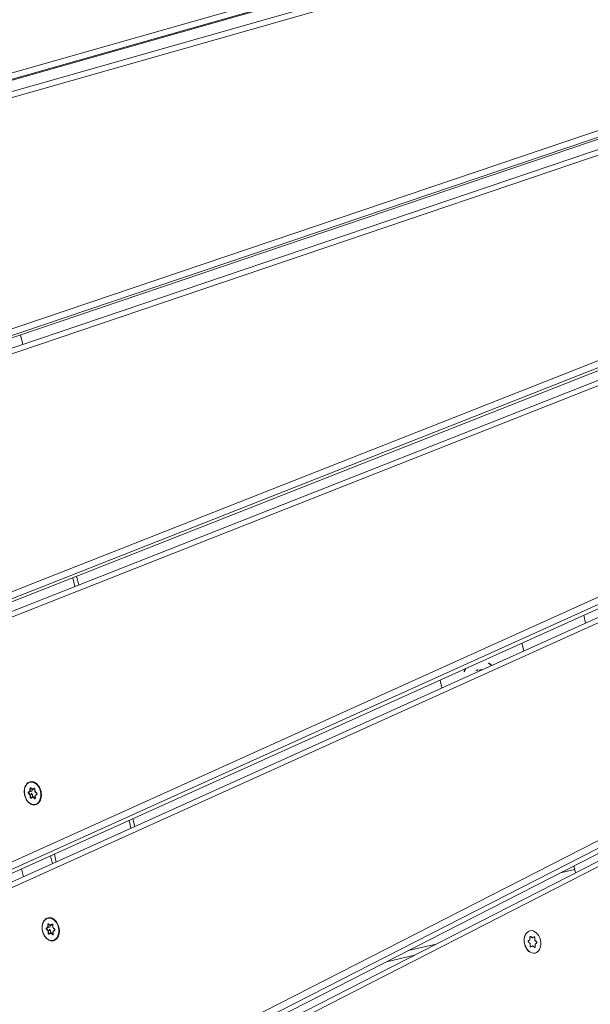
# Model space of a CAD drawing. Extents: x 5477758 to 5478338, y 5918274 to 5918502.
# Tile 81 of 121: x 5477951.441 to 5477951.73, y 5918461.866 to 5918462.365. Entities that reach past the tile are written whole.
import ezdxf

# ---------------------------------------------------------------- set-up
doc = ezdxf.new("R2010")
doc.units = 0
doc.layers.get('0').update_dxf_attribs({"color": 8, "linetype": 'CONTINUOUS', "lineweight": 13})
doc.layers.add('0_PROJEKTOWANE ZABAWKI', color=8, linetype='CONTINUOUS', lineweight=0)

# ---------------------------------------------------------------- blocks, each defined once
blk = doc.blocks.new('zw$CEC1')
for p, q in [((1142.893, -669.39), (1149.369, -734.876)), ((1163.726, -669.314), (1176.647, -734.321)), ((1142.593, -670.607), (1149.069, -736.093)), ((1149.369, -735.866), (1142.893, -670.38)), ((1163.429, -670.545), (1176.349, -735.552)), ((1176.647, -735.311), (1163.726, -670.304)), ((1143.558, -671.022), (1150.034, -736.507)), ((1150.333, -736.705), (1143.857, -671.219)), ((1153.575, -671.254), (1162.874, -733.811)), ((1132.601, -671.344), (1135.705, -734.207)), ((1164.586, -671.583), (1177.507, -736.59)), ((1177.804, -736.772), (1164.883, -671.766)), ((1174.7, -671.318), (1190.147, -733.265)), ((1162.874, -734.801), (1153.575, -672.244)), ((1175.213, -671.923), (1191.334, -736.571)), ((1191.63, -736.747), (1175.509, -672.098)), ((1132.301, -672.553), (1135.405, -735.417)), ((1135.705, -735.197), (1132.601, -672.334)), ((1133.213, -672.577), (1136.318, -735.44)), ((1136.618, -735.645), (1133.513, -672.781)), ((1153.277, -672.478), (1162.575, -735.036)), ((1174.405, -672.557), (1189.852, -734.503)), ((1190.147, -734.255), (1174.7, -672.308)), ((1154.287, -672.972), (1163.585, -735.529)), ((1163.884, -735.719), (1154.585, -673.162)), ((1167.965, -688.585), (1167.556, -688.585)), ((1168.226, -691.955), (1168.635, -691.955)), ((1179.846, -691.955), (1180.209, -691.955)), ((1180.028, -692.684), (1180.028, -691.955)), ((1182.894, -694.744), (1182.929, -694.83)), ((1182.946, -694.709), (1183.075, -694.731)), ((1183.072, -694.726), (1182.948, -694.704)), ((1183.16, -694.662), (1183.072, -694.726)), ((1183.076, -694.731), (1183.169, -694.663)), ((1183.27, -694.761), (1183.235, -694.675)), ((1183.262, -694.764), (1183.391, -694.787)), ((1183.394, -694.783), (1183.27, -694.761)), ((1182.929, -694.83), (1182.841, -694.895)), ((1182.85, -694.897), (1182.943, -694.828)), ((1182.862, -694.948), (1182.986, -694.97)), ((1182.986, -694.97), (1183.021, -695.056)), ((1183.096, -695.069), (1183.185, -695.005)), ((1183.185, -695.005), (1183.308, -695.027)), ((1183.327, -694.901), (1183.415, -694.836)), ((1183.362, -694.987), (1183.327, -694.901)), ((1169.115, -696.428), (1169.524, -696.428)), ((1182.128, -699.653), (1182.128, -701.106)), ((1182.428, -702.309), (1182.428, -700.856)), ((1147.728, -713.198), (1147.225, -713.198)), ((1160.266, -713.198), (1159.81, -713.198)), ((1172.857, -713.198), (1172.448, -713.198)), ((1159.841, -713.41), (1160.297, -713.41)), ((1172.49, -713.41), (1172.9, -713.41)), ((1169.806, -717.746), (1169.841, -717.833)), ((1169.821, -717.733), (1169.821, -717.729)), ((1169.858, -717.825), (1169.821, -717.733)), ((1169.858, -717.711), (1169.987, -717.734)), ((1169.858, -717.825), (1169.858, -717.733)), ((1169.984, -717.728), (1169.86, -717.707)), ((1170.072, -717.664), (1169.984, -717.728)), ((1169.987, -717.734), (1170.081, -717.665)), ((1170.134, -717.672), (1170.171, -717.764)), ((1170.182, -717.764), (1170.147, -717.677)), ((1170.174, -717.767), (1170.303, -717.789)), ((1170.306, -717.785), (1170.182, -717.764)), ((1173.71, -717.486), (1173.301, -717.486)), ((1173.343, -717.698), (1173.752, -717.698)), ((1169.841, -717.833), (1169.753, -717.897)), ((1169.762, -717.899), (1169.855, -717.831)), ((1169.774, -717.95), (1169.898, -717.972)), ((1169.778, -717.929), (1169.778, -717.926)), ((1169.91, -717.953), (1169.778, -717.929)), ((1169.91, -717.857), (1169.836, -717.844)), ((1169.898, -717.972), (1169.933, -718.058)), ((1169.91, -717.953), (1169.91, -717.857)), ((1169.936, -717.923), (1169.91, -717.857)), ((1169.947, -718.045), (1169.91, -717.953)), ((1169.947, -718.041), (1169.947, -718.045)), ((1170.092, -717.985), (1169.998, -718.054)), ((1169.998, -718.054), (1169.998, -718.05)), ((1170.008, -718.072), (1170.097, -718.007)), ((1170.092, -717.889), (1170.025, -717.938)), ((1170.185, -717.906), (1170.092, -717.889)), ((1170.092, -717.985), (1170.092, -717.889)), ((1170.223, -718.008), (1170.092, -717.985)), ((1170.097, -718.007), (1170.22, -718.029)), ((1170.243, -717.779), (1170.222, -717.794)), ((1170.222, -717.889), (1170.222, -717.794)), ((1170.316, -717.82), (1170.222, -717.889)), ((1170.223, -717.892), (1170.26, -717.984)), ((1170.223, -718.004), (1170.223, -718.008)), ((1170.239, -717.903), (1170.327, -717.838)), ((1170.274, -717.989), (1170.239, -717.903)), ((1170.316, -717.817), (1170.316, -717.82)), ((1176.771, -718.509), (1176.683, -718.574)), ((1176.692, -718.575), (1176.785, -718.507)), ((1176.704, -718.626), (1176.827, -718.648)), ((1176.708, -718.606), (1176.708, -718.602)), ((1176.839, -718.629), (1176.708, -718.606)), ((1176.736, -718.423), (1176.771, -718.509)), ((1176.75, -718.409), (1176.75, -718.406)), ((1176.788, -718.501), (1176.75, -718.409)), ((1176.839, -718.533), (1176.766, -718.52)), ((1176.787, -718.387), (1176.917, -718.41)), ((1176.788, -718.501), (1176.788, -718.409)), ((1176.913, -718.405), (1176.79, -718.383)), ((1176.827, -718.648), (1176.862, -718.735)), ((1176.839, -718.629), (1176.839, -718.533)), ((1176.866, -718.599), (1176.839, -718.533)), ((1176.877, -718.721), (1176.839, -718.629)), ((1176.877, -718.717), (1176.877, -718.721)), ((1177.002, -718.34), (1176.913, -718.405)), ((1176.917, -718.41), (1177.01, -718.342)), ((1177.021, -718.661), (1176.927, -718.73)), ((1176.927, -718.73), (1176.927, -718.726)), ((1176.938, -718.748), (1177.026, -718.683)), ((1177.021, -718.565), (1176.955, -718.614)), ((1177.115, -718.582), (1177.021, -718.565)), ((1177.021, -718.661), (1177.021, -718.565)), ((1177.153, -718.684), (1177.021, -718.661)), ((1177.026, -718.683), (1177.149, -718.705)), ((1177.063, -718.348), (1177.101, -718.44)), ((1177.112, -718.44), (1177.077, -718.353)), ((1177.104, -718.443), (1177.233, -718.466)), ((1177.235, -718.461), (1177.112, -718.44)), ((1177.172, -718.455), (1177.152, -718.47)), ((1177.152, -718.565), (1177.152, -718.47)), ((1177.246, -718.496), (1177.152, -718.565)), ((1177.152, -718.568), (1177.19, -718.66)), ((1177.153, -718.681), (1177.153, -718.684)), ((1177.169, -718.579), (1177.257, -718.514)), ((1177.204, -718.665), (1177.169, -718.579)), ((1177.246, -718.493), (1177.246, -718.496)), ((1174.066, -719.278), (1173.657, -719.278))]:
    blk.add_line(p, q)
for centre, radius, start, end in [((1169.443, -694.428), 0.85, 122.6104, 158.0116), ((1169.443, -694.428), 0.4, 151.9826, 179.1746), ((1169.113, -694.423), 0.07, 90.5467, 179.1746), ((1169.113, -694.423), 0.07, 179.1746, 269.7534), ((1169.443, -694.428), 0.4, 179.1746, 230.5001), ((1169.112, -694.543), 0.05, 53.6976, 89.7534), ((1169.443, -694.428), 0.85, 224.471, 259.8722)]:
    blk.add_arc(centre, radius, start, end)
for centre in [(1183.128, -694.865), (1170.04, -717.868), (1176.97, -718.544)]:
    blk.add_ellipse(centre, major_axis=(-0.58, 0), ratio=0.707107)
for centre, major_axis, ratio, start_param, end_param in [((1182.937, -694.735), (-0.045, 0), 0.707107, 4.467995, 6.56239), ((1182.894, -694.733), (-0.0139, -0.0056), 0.679724, 1.301881, 2.53284), ((1182.948, -694.694), (-0.0026, -0.0148), 0.171098, 0, 0.800479), ((1183.072, -694.716), (-0.0037, 0.0158), 0.19164, 2.259533, 3.223174), ((1183.192, -694.684), (0.045, 0), 0.707107, 0.279204, 2.3736), ((1183.16, -694.651), (0.0089, -0.0121), 0.508626, 5.319544, 6.283185), ((1183.235, -694.664), (-0.0139, -0.0056), 0.679724, 0.070921, 1.301881), ((1183.27, -694.751), (0.0104, 0.0129), 0.462667, 2.961813, 4.192773), ((1182.873, -694.917), (-0.045, 0), 0.707107, 5.515192, 7.609587), ((1182.841, -694.884), (0.0089, -0.0121), 0.508626, 5.319544, 6.283185), ((1182.862, -694.937), (-0.0026, -0.0148), 0.171098, 0.800479, 2.031438), ((1182.929, -694.82), (0.0166, -0.0047), 0.601017, 4.881509, 6.112468), ((1182.986, -694.959), (0.0104, 0.0129), 0.462667, 4.192773, 5.423732), ((1183.021, -695.045), (-0.0139, -0.0056), 0.679724, 1.301881, 2.53284), ((1183.064, -695.047), (-0.045, 0), 0.707107, 0.279204, 2.3736), ((1183.096, -695.059), (0.0089, -0.0121), 0.508626, 4.088585, 5.319544), ((1183.185, -694.994), (-0.0037, 0.0158), 0.19164, 1.028573, 2.259533), ((1183.319, -694.996), (0.045, 0), 0.707107, 4.467995, 6.56239), ((1183.308, -695.016), (-0.0026, -0.0148), 0.171098, 0.800479, 2.031438), ((1183.327, -694.89), (-0.0166, 0.0047), 0.601017, 0.508957, 1.739916), ((1183.362, -694.976), (-0.0139, -0.0056), 0.679724, 0.070921, 1.301881), ((1183.394, -694.772), (-0.0026, -0.0148), 0.171098, 0, 0.800479), ((1183.383, -694.814), (0.045, 0), 0.707107, 5.515192, 7.609587), ((1183.415, -694.825), (0.0089, -0.0121), 0.508626, 4.088585, 5.319544), ((1170.04, -717.854), (0.6, 0), 0.707107, 0, 3.141593), ((1169.849, -717.738), (-0.045, 0), 0.707107, 4.467995, 6.56239), ((1169.806, -717.736), (0.0139, 0.0056), 0.679724, 4.443473, 6.01427), ((1169.849, -717.727), (-0.03, 0), 0.707107, 0, 0.279204), ((1170.04, -717.854), (0.25, 0), 0.707107, 2.244927, 2.557585), ((1169.86, -717.696), (-0.0026, -0.0148), 0.171098, 0, 0.800479), ((1169.984, -717.718), (-0.0037, 0.0158), 0.19164, 2.259533, 3.223174), ((1170.04, -717.854), (0.25, 0), 0.707107, 1.152569, 1.475438), ((1170.104, -717.686), (0.045, 0), 0.707107, 0.279204, 2.3736), ((1170.072, -717.653), (0.0089, -0.0121), 0.508626, 5.319544, 6.283185), ((1170.147, -717.667), (-0.0139, -0.0056), 0.679724, 0, 1.301881), ((1170.182, -717.753), (0.0104, 0.0129), 0.462667, 2.890892, 4.192773), ((1169.785, -717.919), (-0.045, 0), 0.707107, 5.515192, 7.609587), ((1169.753, -717.887), (0.0089, -0.0121), 0.508626, 5.319544, 6.283185), ((1169.785, -717.909), (-0.03, 0), 0.707107, 0, 1.326402), ((1169.774, -717.94), (-0.0026, -0.0148), 0.171098, 0.800479, 2.371275), ((1170.04, -717.854), (-0.25, 0), 0.707107, 0.130169, 0.46319), ((1169.841, -717.822), (0.0166, -0.0047), 0.601017, 4.881509, 6.452305), ((1169.898, -717.961), (0.0104, 0.0129), 0.462667, 4.192773, 5.763569), ((1169.933, -718.048), (0.0139, 0.0056), 0.679724, 4.443473, 6.01427), ((1169.976, -718.05), (-0.045, 0), 0.707107, 0.279204, 2.3736), ((1170.04, -717.854), (-0.25, 0), 0.707107, 1.142416, 1.510388), ((1169.976, -718.039), (-0.03, 0), 0.707107, 0.279204, 2.3736), ((1170.008, -718.061), (0.0089, -0.0121), 0.508626, 3.748748, 5.319544), ((1170.097, -717.997), (-0.0037, 0.0158), 0.19164, 0.688736, 2.259533), ((1170.04, -717.854), (-0.25, 0), 0.707107, 2.189614, 2.547433), ((1170.231, -717.998), (0.045, 0), 0.707107, 4.467995, 6.56239), ((1170.22, -718.018), (-0.0026, -0.0148), 0.171098, 0.800479, 2.371275), ((1170.239, -717.892), (-0.0166, 0.0047), 0.601017, 0.16912, 1.739916), ((1170.231, -717.987), (0.03, 0), 0.707107, 4.467995, 6.283185), ((1170.274, -717.979), (-0.0139, -0.0056), 0.679724, 0, 1.301881), ((1170.04, -717.854), (0.25, 0), 0.707107, 0.095219, 0.407877), ((1170.306, -717.775), (-0.0026, -0.0148), 0.171098, 0, 0.800479), ((1170.295, -717.816), (0.045, 0), 0.707107, 5.515192, 7.609587), ((1170.295, -717.806), (0.03, 0), 0.707107, 5.515192, 6.283185), ((1170.327, -717.828), (0.0089, -0.0121), 0.508626, 3.748748, 5.319544), ((1176.97, -718.53), (0.6, 0), 0.707107, 0, 3.141593), ((1176.715, -718.596), (-0.045, 0), 0.707107, 5.515192, 7.609587), ((1176.683, -718.563), (0.0089, -0.0121), 0.508626, 5.319544, 6.283185), ((1176.715, -718.585), (-0.03, 0), 0.707107, 0, 1.326402), ((1176.704, -718.616), (-0.0026, -0.0148), 0.171098, 0.800479, 2.371275), ((1176.97, -718.53), (-0.25, 0), 0.707107, 0.130169, 0.46319), ((1176.779, -718.414), (-0.045, 0), 0.707107, 4.467995, 6.56239), ((1176.736, -718.412), (0.0139, 0.0056), 0.679724, 4.443473, 6.01427), ((1176.779, -718.403), (-0.03, 0), 0.707107, 0, 0.279204), ((1176.97, -718.53), (0.25, 0), 0.707107, 2.244927, 2.557585), ((1176.771, -718.498), (0.0166, -0.0047), 0.601017, 4.881509, 6.452305), ((1176.79, -718.372), (-0.0026, -0.0148), 0.171098, 0, 0.800479), ((1176.827, -718.638), (0.0104, 0.0129), 0.462667, 4.192773, 5.763569), ((1176.862, -718.724), (0.0139, 0.0056), 0.679724, 4.443473, 6.01427), ((1176.906, -718.726), (-0.045, 0), 0.707107, 0.279204, 2.3736), ((1176.97, -718.53), (-0.25, 0), 0.707107, 1.142416, 1.510388), ((1176.906, -718.715), (-0.03, 0), 0.707107, 0.279204, 2.3736), ((1176.913, -718.394), (-0.0037, 0.0158), 0.19164, 2.259533, 3.223174), ((1176.938, -718.737), (0.0089, -0.0121), 0.508626, 3.748748, 5.319544), ((1176.97, -718.53), (0.25, 0), 0.707107, 1.152569, 1.475438), ((1177.034, -718.362), (0.045, 0), 0.707107, 0.279204, 2.3736), ((1177.002, -718.329), (0.0089, -0.0121), 0.508626, 5.319544, 6.283185), ((1177.026, -718.673), (-0.0037, 0.0158), 0.19164, 0.688736, 2.259533), ((1177.077, -718.343), (-0.0139, -0.0056), 0.679724, 0, 1.301881), ((1177.112, -718.429), (0.0104, 0.0129), 0.462667, 2.890892, 4.192773), ((1176.97, -718.53), (-0.25, 0), 0.707107, 2.189614, 2.547433), ((1177.16, -718.674), (0.045, 0), 0.707107, 4.467995, 6.56239), ((1177.149, -718.694), (-0.0026, -0.0148), 0.171098, 0.800479, 2.371275), ((1177.169, -718.568), (-0.0166, 0.0047), 0.601017, 0.16912, 1.739916), ((1177.16, -718.664), (0.03, 0), 0.707107, 4.467995, 6.283185), ((1177.204, -718.655), (-0.0139, -0.0056), 0.679724, 0, 1.301881), ((1176.97, -718.53), (0.25, 0), 0.707107, 0.095219, 0.407877), ((1177.235, -718.451), (-0.0026, -0.0148), 0.171098, 0, 0.800479), ((1177.224, -718.492), (0.045, 0), 0.707107, 5.515192, 7.609587), ((1177.224, -718.482), (0.03, 0), 0.707107, 5.515192, 6.283185), ((1177.257, -718.504), (0.0089, -0.0121), 0.508626, 3.748748, 5.319544)]:
    blk.add_ellipse(centre, major_axis=major_axis, ratio=ratio, start_param=start_param, end_param=end_param)
for points, knots in [([(1185.928, -663.428), (1185.92, -663.428), (1185.912, -663.428), (1185.718, -663.428), (1185.535, -663.428), (1184.553, -663.428), (1183.711, -663.428), (1181.437, -663.428), (1179.931, -663.428), (1175.708, -663.428), (1172.842, -663.428), (1167.867, -663.428), (1165.775, -663.428), (1161.975, -663.428), (1160.125, -663.428), (1157.094, -663.428), (1155.952, -663.428), (1152.126, -663.428), (1149.918, -663.428), (1144.631, -663.428), (1141.592, -663.428), (1133.362, -663.428), (1129.292, -663.428), (1125.141, -663.428), (1121.09, -663.428), (1116.962, -663.428), (1109.398, -663.428), (1105.404, -663.428), (1097.178, -663.428), (1092.945, -663.428), (1086.247, -663.428), (1084.057, -663.428), (1080.368, -663.428), (1078.913, -663.428), (1076.716, -663.428), (1075.923, -663.428), (1074.514, -663.428), (1073.944, -663.428), (1071.753, -663.428), (1070.083, -663.428), (1066.71, -663.428), (1065.138, -663.428), (1062.035, -663.428), (1060.513, -663.428), (1058.928, -663.428)], [1.481535, 1.481535, 1.481535, 1.481535, 1.518758, 1.518758, 2.379658, 2.379658, 5.597938, 5.597938, 10.538019, 10.538019, 18.696385, 18.696385, 24.527079, 24.527079, 29.575647, 29.575647, 32.535382, 32.535382, 39.355172, 39.355172, 49.134696, 49.134696, 58.493436, 58.493436, 58.493436, 67.627244, 67.627244, 74.794433, 74.794433, 81.961623, 81.961623, 87.411225, 87.411225, 93.164019, 93.164019, 96.599059, 96.599059, 98.916813, 98.916813, 105.38718, 105.38718, 110.834573, 110.834573, 115.773922, 115.773922, 115.773922, 115.773922]), ([(1058.927, -663.92), (1060.523, -663.92), (1062.054, -663.92), (1065.164, -663.92), (1066.734, -663.92), (1070.101, -663.92), (1071.766, -663.92), (1073.946, -663.92), (1074.514, -663.92), (1075.915, -663.92), (1076.705, -663.92), (1078.897, -663.92), (1080.352, -663.92), (1084.045, -663.92), (1086.239, -663.92), (1092.944, -663.92), (1097.179, -663.92), (1105.409, -663.92), (1109.403, -663.92), (1116.968, -663.92), (1121.096, -663.92), (1125.146, -663.92), (1129.296, -663.92), (1133.365, -663.92), (1141.591, -663.92), (1144.628, -663.92), (1149.914, -663.92), (1152.123, -663.92), (1155.951, -663.92), (1157.093, -663.92), (1160.126, -663.92), (1161.976, -663.92), (1165.775, -663.92), (1167.866, -663.92), (1172.838, -663.92), (1175.7, -663.92), (1179.913, -663.92), (1181.414, -663.92), (1183.676, -663.92), (1184.512, -663.92), (1185.486, -663.92), (1185.666, -663.92), (1185.878, -663.92), (1185.905, -663.92), (1185.933, -663.92)], [-115.806845, -115.806845, -115.806845, -115.806845, -110.834573, -110.834573, -105.38718, -105.38718, -98.916813, -98.916813, -96.599059, -96.599059, -93.164019, -93.164019, -87.411225, -87.411225, -81.961623, -81.961623, -74.794433, -74.794433, -67.627244, -67.627244, -58.493436, -58.493436, -58.493436, -49.134696, -49.134696, -39.355172, -39.355172, -32.535382, -32.535382, -29.575647, -29.575647, -24.527079, -24.527079, -18.696385, -18.696385, -10.538019, -10.538019, -5.597938, -5.597938, -2.379658, -2.379658, -1.518758, -1.518758, -1.390315, -1.390315, -1.390315, -1.390315]), ([(1185.933, -666.435), (1184.96, -666.435), (1183.865, -666.435), (1181.31, -666.435), (1179.819, -666.435), (1175.892, -666.435), (1173.383, -666.435), (1168.638, -666.435), (1166.306, -666.435), (1162.268, -666.435), (1160.59, -666.435), (1155.531, -666.435), (1153.392, -666.435), (1145.933, -666.435), (1142.968, -666.435), (1138.957, -666.435), (1136.135, -666.435), (1132.796, -666.435), (1122.514, -666.435), (1116.479, -666.435), (1104.632, -666.435), (1098.821, -666.435), (1090.619, -666.435), (1087.898, -666.435), (1083.133, -666.435), (1081.427, -666.435), (1078.494, -666.435), (1077.267, -666.435), (1075.113, -666.435), (1074.209, -666.435), (1072.179, -666.435), (1071.052, -666.435), (1067.125, -666.435), (1063.755, -666.435), (1058.927, -666.435)], [0.478318, 0.478318, 0.478318, 0.478318, 3.307686, 3.307686, 6.615372, 6.615372, 11.720097, 11.720097, 16.66119, 16.66119, 20.086268, 20.086268, 26.717745, 26.717745, 33.32238, 33.32238, 33.32238, 37.968614, 37.968614, 43.976092, 43.976092, 49.98357, 49.98357, 53.186468, 53.186468, 56.000528, 56.000528, 58.814588, 58.814588, 60.765103, 60.765103, 62.715617, 62.715617, 66.516875, 66.516875, 66.516875, 66.516875]), ([(1058.928, -666.928), (1063.735, -666.928), (1067.098, -666.928), (1071.031, -666.928), (1072.164, -666.928), (1074.207, -666.928), (1075.118, -666.928), (1077.286, -666.928), (1078.517, -666.928), (1081.448, -666.928), (1083.15, -666.928), (1087.906, -666.928), (1090.624, -666.928), (1098.817, -666.928), (1104.626, -666.928), (1116.47, -666.928), (1122.506, -666.928), (1132.791, -666.928), (1136.133, -666.928), (1138.956, -666.928), (1142.971, -666.928), (1145.939, -666.928), (1153.396, -666.928), (1155.532, -666.928), (1160.588, -666.928), (1162.267, -666.928), (1166.306, -666.928), (1168.639, -666.928), (1173.39, -666.928), (1175.904, -666.928), (1179.844, -666.928), (1181.342, -666.928), (1183.883, -666.928), (1184.96, -666.928), (1185.928, -666.928)], [-66.505201, -66.505201, -66.505201, -66.505201, -62.715617, -62.715617, -60.765103, -60.765103, -58.814588, -58.814588, -56.000528, -56.000528, -53.186468, -53.186468, -49.98357, -49.98357, -43.976092, -43.976092, -37.968614, -37.968614, -33.32238, -33.32238, -33.32238, -26.717745, -26.717745, -20.086268, -20.086268, -16.66119, -16.66119, -11.720097, -11.720097, -6.615372, -6.615372, -3.307686, -3.307686, -0.555747, -0.555747, -0.555747, -0.555747]), ([(1182.946, -694.709), (1182.943, -694.708), (1182.94, -694.708), (1182.933, -694.708), (1182.93, -694.708), (1182.924, -694.71), (1182.922, -694.711), (1182.917, -694.713), (1182.915, -694.714), (1182.911, -694.717), (1182.91, -694.718), (1182.909, -694.72), (1182.909, -694.72), (1182.909, -694.721)], [1.570796, 1.570796, 1.570796, 1.570796, 1.844329, 1.844329, 2.119118, 2.119118, 2.392017, 2.392017, 2.661992, 2.661992, 2.936562, 2.936562, 3.02462, 3.02462, 3.02462, 3.02462]), ([(1183.221, -694.669), (1183.22, -694.667), (1183.219, -694.666), (1183.216, -694.663), (1183.214, -694.662), (1183.209, -694.659), (1183.206, -694.658), (1183.201, -694.657), (1183.198, -694.656), (1183.191, -694.656), (1183.188, -694.656), (1183.182, -694.657), (1183.179, -694.658), (1183.174, -694.66), (1183.172, -694.661), (1183.169, -694.663), (1183.169, -694.663), (1183.169, -694.663)], [0.605761, 0.605761, 0.605761, 0.605761, 0.927172, 0.927172, 1.204378, 1.204378, 1.47422, 1.47422, 1.746688, 1.746688, 2.021391, 2.021391, 2.295276, 2.295276, 2.566083, 2.566083, 2.617994, 2.617994, 2.617994, 2.617994]), ([(1183.616, -695.102), (1183.615, -695.103), (1183.614, -695.104), (1183.575, -695.143), (1183.529, -695.175), (1183.424, -695.228), (1183.366, -695.249), (1183.243, -695.276), (1183.179, -695.282), (1183.051, -695.28), (1182.987, -695.272), (1182.866, -695.241), (1182.809, -695.219), (1182.713, -695.165), (1182.674, -695.136), (1182.64, -695.102)], [6.654271, 6.654271, 6.654271, 6.654271, 6.66324, 6.66324, 6.984393, 6.984393, 7.307998, 7.307998, 7.63188, 7.63188, 7.955712, 7.955712, 8.279598, 8.279598, 8.564904, 8.564904, 8.564904, 8.564904]), ([(1182.85, -694.897), (1182.849, -694.897), (1182.848, -694.898), (1182.846, -694.9), (1182.846, -694.9), (1182.845, -694.901), (1182.845, -694.902), (1182.844, -694.902)], [2.6179939, 2.6179939, 2.6179939, 2.6179939, 2.7715925, 2.7715925, 2.9251911, 2.9251911, 3.0246198, 3.0246198, 3.0246198, 3.0246198]), ([(1183.412, -694.799), (1183.411, -694.798), (1183.411, -694.798), (1183.409, -694.795), (1183.408, -694.794), (1183.404, -694.792), (1183.402, -694.79), (1183.397, -694.788), (1183.394, -694.788), (1183.391, -694.787)], [0.6057614, 0.6057614, 0.6057614, 0.6057614, 0.7749551, 0.7749551, 1.0402355, 1.0402355, 1.3055159, 1.3055159, 1.5707963, 1.5707963, 1.5707963, 1.5707963]), ([(1169.858, -717.711), (1169.855, -717.71), (1169.852, -717.71), (1169.845, -717.71), (1169.842, -717.711), (1169.836, -717.712), (1169.834, -717.713), (1169.829, -717.715), (1169.827, -717.716), (1169.823, -717.719), (1169.822, -717.72), (1169.82, -717.723), (1169.82, -717.724), (1169.819, -717.726), (1169.819, -717.727), (1169.819, -717.727)], [1.570796, 1.570796, 1.570796, 1.570796, 1.844329, 1.844329, 2.119118, 2.119118, 2.392017, 2.392017, 2.661992, 2.661992, 2.936562, 2.936562, 3.253095, 3.253095, 3.385987, 3.385987, 3.385987, 3.385987]), ([(1170.134, -717.672), (1170.133, -717.671), (1170.132, -717.669), (1170.128, -717.665), (1170.126, -717.664), (1170.121, -717.662), (1170.118, -717.661), (1170.113, -717.659), (1170.11, -717.659), (1170.103, -717.658), (1170.1, -717.659), (1170.094, -717.66), (1170.091, -717.66), (1170.086, -717.662), (1170.084, -717.663), (1170.081, -717.665), (1170.081, -717.665), (1170.081, -717.665)], [0.523599, 0.523599, 0.523599, 0.523599, 0.927172, 0.927172, 1.204378, 1.204378, 1.47422, 1.47422, 1.746688, 1.746688, 2.021391, 2.021391, 2.295276, 2.295276, 2.566083, 2.566083, 2.617994, 2.617994, 2.617994, 2.617994]), ([(1170.64, -717.854), (1170.64, -717.899), (1170.63, -717.944), (1170.591, -718.03), (1170.562, -718.071), (1170.487, -718.145), (1170.441, -718.178), (1170.336, -718.231), (1170.278, -718.251), (1170.155, -718.278), (1170.091, -718.285), (1169.963, -718.283), (1169.899, -718.274), (1169.778, -718.243), (1169.721, -718.221), (1169.619, -718.164), (1169.575, -718.13), (1169.504, -718.053), (1169.477, -718.01), (1169.447, -717.929), (1169.44, -717.891), (1169.44, -717.854)], [6.038791, 6.038791, 6.038791, 6.038791, 6.34864, 6.34864, 6.66324, 6.66324, 6.984393, 6.984393, 7.307998, 7.307998, 7.63188, 7.63188, 7.955712, 7.955712, 8.279598, 8.279598, 8.603057, 8.603057, 8.923488, 8.923488, 9.180384, 9.180384, 9.180384, 9.180384]), ([(1169.762, -717.899), (1169.761, -717.9), (1169.76, -717.9), (1169.758, -717.902), (1169.758, -717.903), (1169.757, -717.904), (1169.756, -717.905), (1169.756, -717.906), (1169.756, -717.907), (1169.755, -717.908), (1169.755, -717.908), (1169.755, -717.909)], [2.6179939, 2.6179939, 2.6179939, 2.6179939, 2.7715925, 2.7715925, 2.9251911, 2.9251911, 3.0787897, 3.0787897, 3.2323883, 3.2323883, 3.385987, 3.385987, 3.385987, 3.385987]), ([(1170.261, -717.987), (1170.261, -717.987), (1170.261, -717.987), (1170.261, -717.987), (1170.261, -717.986), (1170.261, -717.986), (1170.261, -717.986), (1170.26, -717.985), (1170.26, -717.985), (1170.26, -717.985), (1170.26, -717.984), (1170.26, -717.984)], [0.2443943, 0.2443943, 0.2443943, 0.2443943, 0.3002352, 0.3002352, 0.3560761, 0.3560761, 0.411917, 0.411917, 0.4677579, 0.4677579, 0.5235988, 0.5235988, 0.5235988, 0.5235988]), ([(1170.325, -717.806), (1170.325, -717.805), (1170.325, -717.804), (1170.324, -717.802), (1170.323, -717.8), (1170.321, -717.798), (1170.32, -717.796), (1170.316, -717.794), (1170.314, -717.793), (1170.309, -717.791), (1170.306, -717.79), (1170.303, -717.789)], [0.244394, 0.244394, 0.244394, 0.244394, 0.509675, 0.509675, 0.774955, 0.774955, 1.040236, 1.040236, 1.305516, 1.305516, 1.570796, 1.570796, 1.570796, 1.570796]), ([(1177.57, -718.53), (1177.57, -718.575), (1177.56, -718.62), (1177.521, -718.707), (1177.491, -718.747), (1177.416, -718.821), (1177.37, -718.854), (1177.266, -718.907), (1177.208, -718.927), (1177.085, -718.954), (1177.021, -718.961), (1176.892, -718.959), (1176.829, -718.95), (1176.708, -718.92), (1176.651, -718.897), (1176.549, -718.84), (1176.505, -718.806), (1176.434, -718.729), (1176.407, -718.686), (1176.377, -718.605), (1176.37, -718.567), (1176.37, -718.53)], [6.038791, 6.038791, 6.038791, 6.038791, 6.34864, 6.34864, 6.66324, 6.66324, 6.984393, 6.984393, 7.307998, 7.307998, 7.63188, 7.63188, 7.955712, 7.955712, 8.279598, 8.279598, 8.603057, 8.603057, 8.923488, 8.923488, 9.180384, 9.180384, 9.180384, 9.180384]), ([(1176.692, -718.575), (1176.69, -718.576), (1176.69, -718.577), (1176.688, -718.578), (1176.687, -718.579), (1176.686, -718.58), (1176.686, -718.581), (1176.686, -718.582), (1176.685, -718.583), (1176.685, -718.584), (1176.685, -718.584), (1176.685, -718.585)], [2.6179939, 2.6179939, 2.6179939, 2.6179939, 2.7715925, 2.7715925, 2.9251911, 2.9251911, 3.0787897, 3.0787897, 3.2323883, 3.2323883, 3.385987, 3.385987, 3.385987, 3.385987]), ([(1176.787, -718.387), (1176.784, -718.387), (1176.781, -718.386), (1176.775, -718.386), (1176.772, -718.387), (1176.766, -718.388), (1176.763, -718.389), (1176.758, -718.391), (1176.756, -718.393), (1176.753, -718.395), (1176.752, -718.397), (1176.75, -718.399), (1176.749, -718.401), (1176.749, -718.402), (1176.749, -718.403), (1176.749, -718.403)], [1.570796, 1.570796, 1.570796, 1.570796, 1.844329, 1.844329, 2.119118, 2.119118, 2.392017, 2.392017, 2.661992, 2.661992, 2.936562, 2.936562, 3.253095, 3.253095, 3.385987, 3.385987, 3.385987, 3.385987]), ([(1177.063, -718.348), (1177.063, -718.347), (1177.061, -718.345), (1177.057, -718.341), (1177.055, -718.34), (1177.051, -718.338), (1177.048, -718.337), (1177.042, -718.335), (1177.039, -718.335), (1177.033, -718.335), (1177.03, -718.335), (1177.024, -718.336), (1177.021, -718.336), (1177.016, -718.338), (1177.013, -718.34), (1177.011, -718.341), (1177.011, -718.341), (1177.01, -718.342)], [0.523599, 0.523599, 0.523599, 0.523599, 0.927172, 0.927172, 1.204378, 1.204378, 1.47422, 1.47422, 1.746688, 1.746688, 2.021391, 2.021391, 2.295276, 2.295276, 2.566083, 2.566083, 2.617994, 2.617994, 2.617994, 2.617994]), ([(1177.19, -718.664), (1177.19, -718.663), (1177.19, -718.663), (1177.19, -718.663), (1177.19, -718.663), (1177.19, -718.662), (1177.19, -718.662), (1177.19, -718.662), (1177.19, -718.661), (1177.19, -718.661), (1177.19, -718.661), (1177.19, -718.66)], [0.2443943, 0.2443943, 0.2443943, 0.2443943, 0.3002352, 0.3002352, 0.3560761, 0.3560761, 0.411917, 0.411917, 0.4677579, 0.4677579, 0.5235988, 0.5235988, 0.5235988, 0.5235988]), ([(1177.254, -718.482), (1177.254, -718.481), (1177.254, -718.48), (1177.254, -718.478), (1177.253, -718.476), (1177.251, -718.474), (1177.249, -718.473), (1177.246, -718.47), (1177.243, -718.469), (1177.238, -718.467), (1177.236, -718.466), (1177.233, -718.466)], [0.244394, 0.244394, 0.244394, 0.244394, 0.509675, 0.509675, 0.774955, 0.774955, 1.040236, 1.040236, 1.305516, 1.305516, 1.570796, 1.570796, 1.570796, 1.570796])]:
    blk.add_open_spline(points, degree=3, knots=knots)

msp = doc.modelspace()

# ---------------------------------------------------------------- block references
at = {"layer": '0_PROJEKTOWANE ZABAWKI', "xscale": 0.009981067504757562, "yscale": 0.009981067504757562, "zscale": 0.009981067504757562, "rotation": 283.0720937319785}
msp.add_blockref('zw$CEC1', (5477955.78541, 5918474.9692), dxfattribs=at)

doc.saveas('drawing.dxf')
